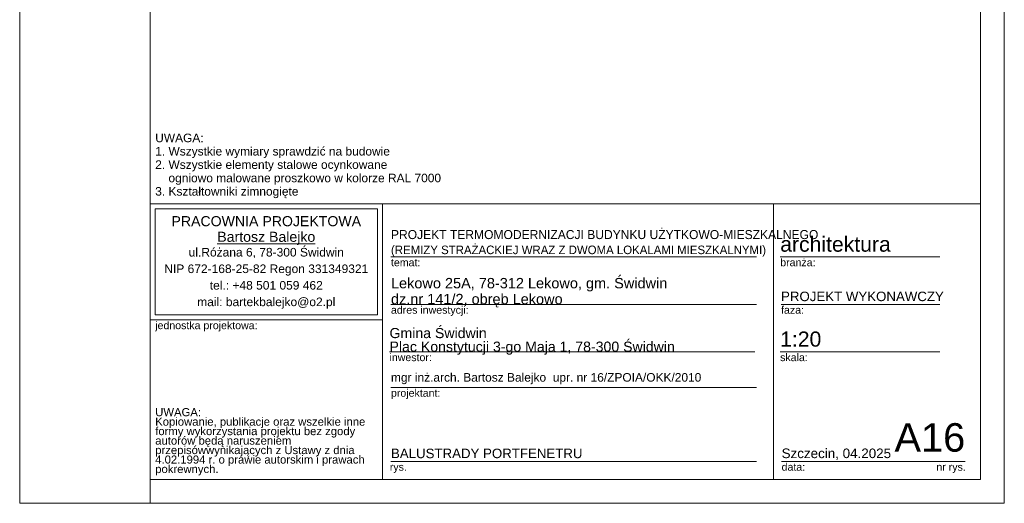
# Model space of a CAD drawing. Extents: x -437191 to -433041, y -16784 to -10844.
# Tile 1 of 256: x -437191 to -433041, y -16784 to -14747. Entities that reach past the tile are written whole.
import ezdxf

# ---------------------------------------------------------------- set-up
doc = ezdxf.new("R2010")
doc.units = 0
doc.header["$MEASUREMENT"] = 0
for name, color, linetype, lineweight in [('Arch opisy_Nr_Pióra__1', 7, 'Continuous', 25), ('ARCH TABELA_Nr_Pióra__1', 7, 'Continuous', 25), ('ARCH TABELA_Nr_Pióra__21', 7, 'Continuous', 13), ('ARCH TABELA_Nr_Pióra__7', 7, 'Continuous', 13)]:
    doc.layers.add(name, color=color, linetype=linetype, lineweight=lineweight)
doc.styles.add('GENERATED_STYLE_3', font='txt')
doc.styles.add('GENERATED_STYLE_5', font='arial.ttf')
doc.styles.add('GENERATED_STYLE_6', font='arial.ttf')
doc.styles.add('GENERATED_STYLE_7', font='arial.ttf')
doc.styles.add('GENERATED_STYLE_8', font='arial.ttf')

msp = doc.modelspace()

# ---------------------------------------------------------------- linework, layer by layer
at = {"layer": 'ARCH TABELA_Nr_Pióra__21', "linetype": 'Continuous'}
for p, q in [((-437191.3, -16784.2), (-437191.3, -10844.2)), ((-436641.3, -10844.2), (-436641.3, -16784.2)), ((-433041.3, -10844.2), (-433041.3, -16784.2)), ((-433141.3, -10944.2), (-433141.3, -15522)), ((-436641.3, -15522), (-435662.6, -15522)), ((-436641.3, -16011.3), (-436641.3, -15522)), ((-436641.3, -16684.2), (-436641.3, -15522)), ((-436641.3, -15522), (-433141.3, -15522)), ((-436620.1, -15990.1), (-436620.1, -15543.2)), ((-436620.1, -15543.2), (-435683.9, -15543.2)), ((-435683.9, -15990.1), (-435683.9, -15543.2)), ((-435662.6, -16011.3), (-435662.6, -15522)), ((-435662.6, -15522), (-435662.6, -16684.2)), ((-434013.7, -15522), (-434013.7, -16684.2)), ((-433141.3, -15522), (-433141.3, -16684.2)), ((-435662.6, -16684.2), (-435662.6, -15602)), ((-435626.4, -15746.1), (-434086.4, -15746.1)), ((-433985.8, -15746.1), (-433312.4, -15746.1)), ((-435626.4, -15946.1), (-434086.4, -15946.1)), ((-433982.3, -15946.1), (-433312.4, -15946.1)), ((-436641.3, -16011.3), (-435662.6, -16011.3)), ((-436620.1, -15990.1), (-435683.9, -15990.1)), ((-435632.6, -16146), (-434092.7, -16146)), ((-433986.2, -16146), (-433312.4, -16146)), ((-435626.4, -16296), (-434086.4, -16296)), ((-435626.4, -16607.7), (-434086.4, -16607.7)), ((-433980, -16607.7), (-433523.6, -16607.7)), ((-433527.9, -16607.7), (-433206, -16607.7)), ((-436641.3, -16684.2), (-435662.6, -16684.2)), ((-433141.3, -16684.2), (-436641.3, -16684.2)), ((-436641.3, -16784.2), (-436641.3, -16684.2)), ((-436641.3, -16784.2), (-436641.3, -16684.2)), ((-436641.3, -16784.2), (-436641.3, -16684.2)), ((-436641.3, -16784.2), (-436641.3, -16684.2)), ((-433141.3, -16684.2), (-435662.6, -16684.2)), ((-433041.3, -16784.2), (-437191.3, -16784.2))]:
    msp.add_line(p, q, dxfattribs=at)

# ---------------------------------------------------------------- texts
at = {"layer": 'Arch opisy_Nr_Pióra__1', "linetype": 'Continuous', "insert": (-436620.1, -15498.7), "char_height": 36, "width": 1344.884, "attachment_point": 7, "line_spacing_factor": 0.938073, "style": 'GENERATED_STYLE_8'}
msp.add_mtext('{UWAGA:\\P1. Wszystkie wymiary sprawdzić na budowie\\P2. Wszystkie elementy stalowe ocynkowane\\P    ogniowo malowane proszkowo w kolorze RAL 7000\\P3. Kształtowniki zimnogięte}', dxfattribs=at)
at = {"layer": 'ARCH TABELA_Nr_Pióra__1', "linetype": 'Continuous', "attachment_point": 7}
for s, insert, char_height, line_spacing_factor, style in [('{\\pt4508.72;PROJEKT TERMOMODERNIZACJI BUDYNKU UŻYTKOWO-MIESZKALNEGO\\P\\pt4508.72;\\H0.947368x;(REMIZY STRAŻACKIEJ WRAZ Z DWOMA LOKALAMI MIESZKALNYMI)}', (-435626.4, -15745.2), 38, 1.033421, 'GENERATED_STYLE_3'), ('{Lekowo 25A, 78-312 Lekowo, gm. Świdwin\\Pdz.nr 141/2, obręb Lekowo}', (-435626.4, -15958.7), 43.735, 0.918867, 'GENERATED_STYLE_5'), ('{Gmina Świdwin\\PPlac Konstytucji 3-go Maja 1, 78-300 Świdwin}', (-435632.6, -16158.3), 42.553, 0.807442, 'GENERATED_STYLE_5')]:
    msp.add_mtext(s, dxfattribs=dict(at, insert=insert, char_height=char_height, line_spacing_factor=line_spacing_factor, style=style))
at = {"layer": 'ARCH TABELA_Nr_Pióra__7', "linetype": 'Continuous', "insert": (-436152, -15574.2), "char_height": 42.553, "attachment_point": 2, "line_spacing_factor": 0.926719, "style": 'GENERATED_STYLE_7'}
msp.add_mtext('{PRACOWNIA PROJEKTOWA\\P\\LBartosz Balejko}', dxfattribs=at)
at = {"layer": 'ARCH TABELA_Nr_Pióra__7', "linetype": 'Continuous'}
for s, insert, char_height, attachment_point, style in [('{architektura}', (-433985.8, -15660.4), 63.832, 1, 'GENERATED_STYLE_5'), ('{temat:}', (-435626.4, -15753.4), 31.92, 1, 'GENERATED_STYLE_5'), ('{branża:}', (-433985.8, -15753.4), 31.92, 1, 'GENERATED_STYLE_5'), ('{PROJEKT WYKONAWCZY}', (-433982.3, -15892.4), 40, 1, 'GENERATED_STYLE_5'), ('{adres inwestycji:}', (-435626.4, -15953.4), 31.916, 1, 'GENERATED_STYLE_5'), ('{faza:}', (-433982.3, -15953.4), 31.92, 1, 'GENERATED_STYLE_5'), ('{jednostka projektowa:}', (-436620.1, -16018.6), 31.916, 1, 'GENERATED_STYLE_5'), ('{1:20}', (-433986.2, -16060.3), 63.83, 1, 'GENERATED_STYLE_5'), ('{inwestor:}', (-435632.6, -16153.3), 31.916, 1, 'GENERATED_STYLE_5'), ('{skala:}', (-433986.2, -16153.3), 31.92, 1, 'GENERATED_STYLE_5'), ('{mgr inż.arch. Bartosz Balejko  upr. nr 16/ZPOIA/OKK/2010}', (-435626.4, -16235.6), 36, 1, 'GENERATED_STYLE_5'), ('{projektant:}', (-435626.4, -16303.3), 31.916, 1, 'GENERATED_STYLE_5'), ('{A16}', (-433206, -16446.6), 120, 3, 'GENERATED_STYLE_5'), ('{BALUSTRADY PORTFENETRU}', (-435626.4, -16554), 40, 1, 'GENERATED_STYLE_6'), ('{Szczecin, 04.2025}', (-433980, -16553.4), 40.426, 1, 'GENERATED_STYLE_5'), ('{rys.}', (-435631.4, -16615), 31.92, 1, 'GENERATED_STYLE_5'), ('{data:}', (-433980, -16615), 31.92, 1, 'GENERATED_STYLE_5'), ('{nr rys.}', (-433327.5, -16615), 31.92, 1, 'GENERATED_STYLE_5')]:
    msp.add_mtext(s, dxfattribs=dict(at, insert=insert, char_height=char_height, attachment_point=attachment_point, style=style))
at = {"layer": 'ARCH TABELA_Nr_Pióra__7', "linetype": 'Continuous', "style": 'GENERATED_STYLE_5'}
for s, insert, char_height, width, attachment_point, line_spacing_factor in [('{ul.Różana 6, 78-300 Świdwin\\PNIP 672-168-25-82 Regon 331349321\\Ptel.: +48 501 059 462\\Pmail: bartekbalejko@o2.pl}', (-436152, -15708.2), 36.17, 936.17, 2, 1.156383), ('{UWAGA:\\PKopiowanie, publikacje oraz wszelkie inne formy wykorzystania projektu bez zgody autorów będą naruszeniem przepisówwynikających z Ustawy z dnia 4.02.1994 r. o prawie autorskim i prawach pokrewnych.}', (-436620.1, -16383.2), 34.0426, 896.682, 1, 0.703415)]:
    msp.add_mtext(s, dxfattribs=dict(at, insert=insert, char_height=char_height, width=width, attachment_point=attachment_point, line_spacing_factor=line_spacing_factor))

doc.saveas('drawing.dxf')
